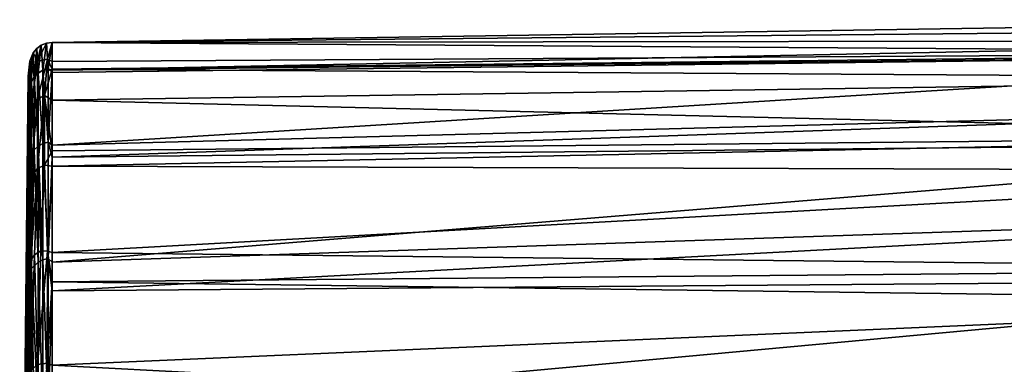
# Model space of a CAD drawing. Extents: x -0.171 to 0.171, y -0.087 to 0.
# Tile 33 of 256: x -0.171 to -0.145, y -0.05 to -0.041. Entities that reach past the tile are written whole.
import ezdxf

# ---------------------------------------------------------------- set-up
doc = ezdxf.new("R2010")
doc.units = 0
doc.layers.add('mesh', color=7, linetype='CONTINUOUS')

msp = doc.modelspace()

# ---------------------------------------------------------------- meshes
at = {"layer": 'mesh'}
mesh = msp.add_polyface(dxfattribs=at)
corners = [(-0.170419, -0.04446, 0.050223), (-0.170419, -0.04405, 0.04968), (-0.13132, -0.043652, 0.04991), (-0.13132, -0.052167, 0.019105), (-0.153855, -0.053822, 0.018477), (-0.153258, -0.053842, 0.018458), (-0.170419, -0.041912, 0.033275), (-0.170419, -0.04197, 0.032865), (-0.13132, -0.041483, 0.032738), (-0.151552, -0.054232, 0.017929), (-0.151732, -0.055296, 0.016632), (-0.150141, -0.054798, 0.017638), (-0.150822, -0.054398, 0.018107), (-0.151808, -0.05407, 0.018275), (-0.150044, -0.05469, 0.017961), (-0.151633, -0.054093, 0.018259), (-0.15007, -0.054657, 0.017812), (-0.151834, -0.054076, 0.018125), (-0.149386, -0.0551, 0.017482), (-0.151875, -0.054187, 0.017962), (-0.151273, -0.054182, 0.018269), (-0.149476, -0.054904, 0.017854), (-0.150204, -0.054553, 0.01809), (-0.146567, -0.057339, 0.016997), (-0.13132, -0.053974, 0.018025), (-0.149313, -0.055014, 0.01781), (-0.148275, -0.055635, 0.017633), (-0.152497, -0.05398, 0.018339), (-0.13132, -0.044587, 0.051672), (-0.13132, -0.047188, 0.054641), (-0.170419, -0.046755, 0.053263), (-0.13132, -0.048045, 0.055619), (-0.170419, -0.047532, 0.054293), (-0.13132, -0.05182, 0.058315), (-0.170419, -0.049751, 0.056023), (-0.13132, -0.052315, 0.058669), (-0.170419, -0.052089, 0.057847), (-0.13132, -0.057171, 0.060658), (-0.170419, -0.053085, 0.058268), (-0.170419, -0.041171, 0.038589), (-0.13132, -0.040794, 0.041962), (-0.13132, -0.041444, 0.044437), (-0.13132, -0.040568, 0.038585), (-0.13132, -0.042127, 0.047037), (-0.170419, -0.04188, 0.044324), (-0.170419, -0.042711, 0.046376), (-0.13132, -0.041123, 0.033765), (-0.13132, -0.049464, 0.020721), (-0.170419, -0.052389, 0.019504), (-0.13132, -0.04746, 0.022665), (-0.170419, -0.051064, 0.020504), (-0.13132, -0.045693, 0.02438), (-0.170419, -0.047777, 0.022986), (-0.13132, -0.043818, 0.027311), (-0.170419, -0.047012, 0.023967), (-0.13132, -0.042862, 0.028806), (-0.170419, -0.044223, 0.027543), (-0.170419, -0.0439, 0.028306)]
mesh.append_faces([[corners[k] for k in face] for face in [(0, 1, 2, 2), (3, 4, 5, 5), (6, 7, 8, 8), (9, 10, 11, 11), (12, 13, 14, 14), (15, 13, 12, 12), (13, 16, 14, 14), (13, 17, 16, 16), (11, 18, 16, 16), (9, 16, 19, 19), (11, 16, 9, 9), (12, 20, 15, 15), (21, 12, 14, 14), (21, 22, 12, 12), (23, 24, 3, 3), (25, 26, 3, 3), (3, 22, 25, 25), (3, 12, 22, 22), (20, 12, 3, 3), (3, 27, 20, 20), (5, 27, 3, 3), (28, 0, 2, 2), (29, 30, 28, 28), (31, 32, 29, 29), (33, 34, 31, 31), (35, 36, 33, 33), (37, 38, 35, 35), (39, 40, 41, 41), (39, 42, 40, 40), (43, 44, 41, 41), (2, 45, 43, 43), (46, 6, 8, 8), (42, 39, 46, 46), (47, 48, 3, 3), (49, 50, 47, 47), (51, 52, 49, 49), (53, 54, 51, 51), (55, 56, 53, 53), (8, 57, 55, 55), (33, 31, 35, 35), (29, 28, 31, 31), (2, 43, 28, 28), (41, 40, 43, 43), (47, 3, 24, 24), (47, 51, 49, 49)]])
mesh = msp.add_polyface(dxfattribs=at)
corners = [(-0.17101, -0.041784, 0.03654), (-0.17101, -0.042186, 0.034382), (-0.170968, -0.041709, 0.035991), (-0.17101, -0.04237, 0.033396), (-0.17101, -0.04243, 0.033074), (-0.170968, -0.042213, 0.033358), (-0.170563, -0.041191, 0.038589), (-0.170659, -0.041914, 0.033281), (-0.170519, -0.041872, 0.03327), (-0.170708, -0.041249, 0.038589), (-0.170788, -0.041989, 0.0333), (-0.170894, -0.042094, 0.033327), (-0.170519, -0.043823, 0.028274), (-0.170659, -0.043861, 0.028295), (-0.170788, -0.04393, 0.028332), (-0.171052, -0.042512, 0.03445), (-0.171052, -0.042071, 0.038596), (-0.17101, -0.04167, 0.038592), (-0.17101, -0.041919, 0.04204), (-0.171052, -0.042445, 0.042736), (-0.17101, -0.042048, 0.042607), (-0.17101, -0.042093, 0.042803), (-0.17101, -0.042613, 0.045085), (-0.170985, -0.041926, 0.042631), (-0.170985, -0.042927, 0.046302), (-0.170806, -0.041669, 0.042677), (-0.170826, -0.041335, 0.03859), (-0.170806, -0.042682, 0.046393), (-0.170919, -0.041445, 0.038591), (-0.170543, -0.041615, 0.04269), (-0.170619, -0.042581, 0.04643), (-0.170419, -0.04188, 0.044324), (-0.170419, -0.042711, 0.046376), (-0.170419, -0.041171, 0.038589)]
mesh.append_faces([[corners[k] for k in face] for face in [(0, 1, 2, 2), (3, 4, 5, 5), (6, 7, 8, 8), (9, 7, 6, 6), (9, 10, 7, 7), (5, 1, 3, 3), (5, 2, 1, 1), (11, 2, 5, 5), (7, 12, 8, 8), (10, 13, 7, 7), (11, 14, 10, 10), (3, 15, 4, 4), (16, 0, 17, 17), (15, 0, 16, 16), (15, 1, 0, 0), (3, 1, 15, 15), (18, 16, 17, 17), (18, 19, 16, 16), (20, 19, 18, 18), (19, 21, 22, 22), (20, 21, 19, 19), (23, 21, 20, 20), (23, 22, 21, 21), (24, 22, 23, 23), (18, 23, 20, 20), (18, 17, 23, 23), (9, 25, 26, 26), (24, 25, 27, 27), (23, 25, 24, 24), (23, 28, 25, 25), (17, 28, 23, 23), (29, 27, 25, 25), (29, 30, 27, 27), (31, 30, 29, 29), (31, 32, 30, 30), (6, 25, 9, 9), (6, 29, 25, 25), (33, 29, 6, 6), (28, 26, 25, 25), (0, 2, 17, 17), (10, 26, 11, 11), (9, 26, 10, 10), (2, 28, 17, 17), (11, 28, 2, 2), (26, 28, 11, 11)]])
mesh = msp.add_polyface(dxfattribs=at)
corners = [(-0.13132, -0.047188, 0.054641), (-0.170419, -0.047532, 0.054293), (-0.170419, -0.046755, 0.053263), (-0.13132, -0.05182, 0.058315), (-0.170419, -0.052089, 0.057847), (-0.170419, -0.049751, 0.056023), (-0.13132, -0.041444, 0.044437), (-0.170419, -0.04188, 0.044324), (-0.170419, -0.041677, 0.042685), (-0.13132, -0.043652, 0.04991), (-0.170419, -0.04405, 0.04968), (-0.170419, -0.042711, 0.046376), (-0.13132, -0.04746, 0.022665), (-0.170419, -0.047777, 0.022986), (-0.170419, -0.051064, 0.020504), (-0.13132, -0.043818, 0.027311), (-0.170419, -0.044223, 0.027543), (-0.170419, -0.047012, 0.023967), (-0.13132, -0.041483, 0.032738), (-0.170419, -0.04197, 0.032865), (-0.170419, -0.0439, 0.028306), (-0.170519, -0.043823, 0.028274), (-0.170519, -0.046918, 0.023895), (-0.170519, -0.050976, 0.020388), (-0.170419, -0.052389, 0.019504), (-0.170519, -0.055759, 0.017961), (-0.170419, -0.055821, 0.018113), (-0.170519, -0.041872, 0.03327), (-0.170419, -0.041912, 0.033275), (-0.156462, -0.054187, 0.018354), (-0.155222, -0.05395, 0.018398), (-0.156908, -0.054383, 0.018215), (-0.15754, -0.054562, 0.018209), (-0.158397, -0.055045, 0.017961), (-0.159482, -0.055648, 0.017812), (-0.159946, -0.056045, 0.017613), (-0.13132, -0.044587, 0.051672), (-0.170419, -0.04446, 0.050223), (-0.13132, -0.048045, 0.055619), (-0.13132, -0.052315, 0.058669), (-0.170419, -0.053085, 0.058268), (-0.170419, -0.041171, 0.038589), (-0.13132, -0.042127, 0.047037), (-0.13132, -0.041123, 0.033765), (-0.13132, -0.049464, 0.020721), (-0.13132, -0.045693, 0.02438), (-0.13132, -0.042862, 0.028806), (-0.170539, -0.046717, 0.053289), (-0.17055, -0.049698, 0.056092), (-0.170619, -0.053058, 0.058341), (-0.170543, -0.041615, 0.04269), (-0.170563, -0.041191, 0.038589)]
mesh.append_faces([[corners[k] for k in face] for face in [(0, 1, 2, 2), (3, 4, 5, 5), (6, 7, 8, 8), (9, 10, 11, 11), (12, 13, 14, 14), (15, 16, 17, 17), (18, 19, 20, 20), (21, 20, 19, 19), (22, 17, 16, 16), (23, 14, 13, 13), (23, 24, 14, 14), (25, 24, 23, 23), (25, 26, 24, 24), (22, 13, 17, 17), (22, 23, 13, 13), (21, 16, 20, 20), (21, 22, 16, 16), (27, 19, 28, 28), (27, 21, 19, 19), (24, 29, 30, 30), (31, 29, 24, 24), (24, 32, 31, 31), (24, 33, 32, 32), (34, 33, 24, 24), (35, 34, 24, 24), (36, 2, 37, 37), (38, 5, 1, 1), (39, 40, 4, 4), (6, 8, 41, 41), (42, 11, 7, 7), (43, 41, 28, 28), (44, 14, 24, 24), (45, 17, 13, 13), (46, 20, 16, 16), (37, 2, 47, 47), (47, 1, 48, 48), (2, 1, 47, 47), (49, 4, 40, 40), (48, 5, 4, 4), (1, 5, 48, 48), (50, 8, 7, 7), (41, 8, 50, 50), (41, 27, 28, 28), (51, 27, 41, 41)]])
mesh = msp.add_polyface(dxfattribs=at)
corners = [(-0.170659, -0.04695, 0.023924), (-0.170519, -0.050976, 0.020388), (-0.170519, -0.046918, 0.023895), (-0.170788, -0.047008, 0.023976), (-0.170659, -0.051, 0.020424), (-0.170659, -0.043861, 0.028295), (-0.170788, -0.04393, 0.028332), (-0.171277, -0.063308, 0.038762), (-0.171052, -0.042445, 0.042736), (-0.171052, -0.043621, 0.04673), (-0.171052, -0.042071, 0.038596), (-0.171052, -0.042512, 0.03445), (-0.171052, -0.043753, 0.030476), (-0.171052, -0.048412, 0.023623), (-0.17101, -0.048176, 0.023388), (-0.17101, -0.047357, 0.02414), (-0.171052, -0.051652, 0.021008), (-0.17101, -0.050102, 0.02162), (-0.17101, -0.045435, 0.026563), (-0.171052, -0.045745, 0.02682), (-0.17101, -0.044891, 0.04997), (-0.17101, -0.045275, 0.050605), (-0.171052, -0.045554, 0.050418), (-0.171052, -0.048169, 0.053657), (-0.17101, -0.047908, 0.053919), (-0.17101, -0.048179, 0.054232), (-0.17101, -0.047082, 0.052965), (-0.17101, -0.04582, 0.051506), (-0.17101, -0.049991, 0.055721), (-0.171052, -0.051366, 0.056324), (-0.170985, -0.049888, 0.055849), (-0.170985, -0.046957, 0.053074), (-0.170985, -0.044747, 0.050057), (-0.170882, -0.046818, 0.053195), (-0.170806, -0.049727, 0.056055), (-0.170806, -0.044524, 0.050193), (-0.170539, -0.046717, 0.053289), (-0.17055, -0.049698, 0.056092), (-0.170619, -0.044432, 0.050249), (-0.170419, -0.04446, 0.050223), (-0.170717, -0.046713, 0.053288), (-0.170968, -0.047179, 0.024131), (-0.170968, -0.045526, 0.026191), (-0.170788, -0.051044, 0.020489), (-0.170894, -0.044024, 0.028383)]
mesh.append_faces([[corners[k] for k in face] for face in [(0, 1, 2, 2), (3, 4, 0, 0), (5, 0, 2, 2), (6, 3, 0, 0), (7, 8, 9, 9), (7, 10, 8, 8), (7, 11, 10, 10), (7, 12, 11, 11), (13, 14, 15, 15), (16, 14, 13, 13), (16, 17, 14, 14), (13, 18, 19, 19), (13, 15, 18, 18), (20, 21, 22, 22), (23, 24, 25, 25), (23, 26, 24, 24), (22, 26, 23, 23), (22, 27, 26, 26), (21, 27, 22, 22), (28, 23, 25, 25), (28, 29, 23, 23), (30, 25, 31, 31), (30, 28, 25, 25), (32, 27, 21, 21), (31, 26, 27, 27), (31, 24, 26, 26), (25, 24, 31, 31), (30, 33, 34, 34), (31, 33, 30, 30), (31, 35, 33, 33), (32, 35, 31, 31), (32, 31, 27, 27), (36, 37, 34, 34), (38, 39, 36, 36), (40, 36, 34, 34), (38, 36, 40, 40), (33, 40, 34, 34), (33, 35, 40, 40), (14, 41, 15, 15), (42, 15, 41, 41), (18, 15, 42, 42), (3, 41, 43, 43), (44, 41, 3, 3), (44, 42, 41, 41), (14, 17, 41, 41)]])
mesh = msp.add_polyface(dxfattribs=at)
corners = [(-0.170985, -0.043742, 0.04821), (-0.17101, -0.043903, 0.048338), (-0.17101, -0.043278, 0.04687), (-0.170968, -0.042213, 0.033358), (-0.17101, -0.043425, 0.030336), (-0.17101, -0.043651, 0.029714), (-0.17101, -0.04243, 0.033074), (-0.170659, -0.043861, 0.028295), (-0.170519, -0.046918, 0.023895), (-0.170519, -0.043823, 0.028274), (-0.170788, -0.04393, 0.028332), (-0.170659, -0.04695, 0.023924), (-0.170894, -0.044024, 0.028383), (-0.170788, -0.047008, 0.023976), (-0.170659, -0.041914, 0.033281), (-0.170788, -0.041989, 0.0333), (-0.170894, -0.042094, 0.033327), (-0.170968, -0.044133, 0.028441), (-0.17101, -0.044315, 0.028541), (-0.170968, -0.045526, 0.026191), (-0.17101, -0.045435, 0.026563), (-0.171052, -0.043753, 0.030476), (-0.171052, -0.045745, 0.02682), (-0.171052, -0.042512, 0.03445), (-0.17101, -0.042959, 0.046121), (-0.171052, -0.043621, 0.04673), (-0.17101, -0.042869, 0.045867), (-0.17101, -0.042613, 0.045085), (-0.171052, -0.042445, 0.042736), (-0.17101, -0.044891, 0.04997), (-0.171052, -0.045554, 0.050418), (-0.170985, -0.042927, 0.046302), (-0.170985, -0.044747, 0.050057), (-0.17101, -0.045275, 0.050605), (-0.170619, -0.044432, 0.050249), (-0.170717, -0.046713, 0.053288), (-0.170806, -0.044524, 0.050193), (-0.170619, -0.042581, 0.04643), (-0.170806, -0.042682, 0.046393), (-0.170419, -0.04405, 0.04968), (-0.170419, -0.04446, 0.050223), (-0.170419, -0.042711, 0.046376)]
mesh.append_faces([[corners[k] for k in face] for face in [(0, 1, 2, 2), (3, 4, 5, 5), (3, 6, 4, 4), (7, 8, 9, 9), (10, 11, 7, 7), (12, 13, 10, 10), (14, 7, 9, 9), (15, 10, 7, 7), (16, 12, 10, 10), (3, 12, 16, 16), (3, 17, 12, 12), (5, 17, 3, 3), (5, 18, 17, 17), (17, 19, 12, 12), (17, 20, 19, 19), (18, 20, 17, 17), (21, 5, 4, 4), (21, 18, 5, 5), (22, 18, 21, 21), (22, 20, 18, 18), (6, 21, 4, 4), (6, 23, 21, 21), (24, 25, 26, 26), (24, 2, 25, 25), (25, 27, 26, 26), (28, 27, 25, 25), (25, 29, 30, 30), (25, 1, 29, 29), (2, 1, 25, 25), (31, 24, 26, 26), (31, 2, 24, 24), (0, 2, 31, 31), (32, 1, 0, 0), (32, 29, 1, 1), (33, 29, 32, 32), (31, 26, 27, 27), (34, 35, 36, 36), (37, 36, 38, 38), (37, 34, 36, 36), (32, 38, 36, 36), (31, 38, 32, 32), (0, 31, 32, 32), (39, 40, 34, 34), (37, 39, 34, 34), (41, 39, 37, 37)]])
mesh = msp.add_polyface(dxfattribs=at)
corners = [(-0.170519, -0.055759, 0.017961), (-0.170519, -0.050976, 0.020388), (-0.170659, -0.051, 0.020424), (-0.17101, -0.050102, 0.02162), (-0.17101, -0.05129, 0.020858), (-0.170968, -0.051172, 0.02068), (-0.170968, -0.05348, 0.019329), (-0.17101, -0.053238, 0.019609), (-0.17101, -0.055214, 0.018767), (-0.17101, -0.051474, 0.020741), (-0.170659, -0.04695, 0.023924), (-0.170894, -0.051104, 0.020578), (-0.170894, -0.055837, 0.018176), (-0.170788, -0.0558, 0.018075), (-0.170788, -0.051044, 0.020489), (-0.170659, -0.055774, 0.018002), (-0.170788, -0.047008, 0.023976), (-0.171277, -0.063308, 0.038762), (-0.171052, -0.048169, 0.053657), (-0.171052, -0.051366, 0.056324), (-0.171052, -0.045554, 0.050418), (-0.171052, -0.043621, 0.04673), (-0.171052, -0.045745, 0.02682), (-0.171052, -0.043753, 0.030476), (-0.171052, -0.048412, 0.023623), (-0.171052, -0.051652, 0.021008), (-0.171052, -0.055339, 0.019075), (-0.17101, -0.051064, 0.056603), (-0.17101, -0.049991, 0.055721), (-0.17101, -0.053301, 0.057881), (-0.171052, -0.055022, 0.058317), (-0.17101, -0.054154, 0.058369), (-0.17101, -0.054883, 0.058642), (-0.170941, -0.056822, 0.059599), (-0.170985, -0.053229, 0.058013), (-0.170985, -0.049888, 0.055849), (-0.170806, -0.049727, 0.056055), (-0.170806, -0.053107, 0.058245), (-0.17055, -0.049698, 0.056092), (-0.170619, -0.053058, 0.058341), (-0.170419, -0.052089, 0.057847), (-0.170968, -0.047179, 0.024131)]
mesh.append_faces([[corners[k] for k in face] for face in [(0, 1, 2, 2), (3, 4, 5, 5), (6, 7, 8, 8), (5, 7, 6, 6), (5, 9, 7, 7), (4, 9, 5, 5), (10, 2, 1, 1), (11, 12, 13, 13), (14, 13, 15, 15), (14, 11, 13, 13), (2, 15, 0, 0), (2, 14, 15, 15), (16, 14, 2, 2), (11, 6, 12, 12), (11, 5, 6, 6), (17, 18, 19, 19), (17, 20, 18, 18), (21, 20, 17, 17), (22, 23, 17, 17), (17, 24, 22, 22), (17, 25, 24, 24), (25, 9, 4, 4), (25, 7, 9, 9), (26, 7, 25, 25), (26, 8, 7, 7), (4, 3, 25, 25), (27, 19, 28, 28), (29, 19, 27, 27), (29, 30, 19, 19), (31, 30, 29, 29), (31, 32, 30, 30), (33, 31, 34, 34), (34, 27, 35, 35), (34, 29, 27, 27), (31, 29, 34, 34), (27, 28, 35, 35), (34, 36, 37, 37), (35, 36, 34, 34), (38, 39, 37, 37), (38, 40, 39, 39), (36, 38, 37, 37), (41, 11, 14, 14), (41, 5, 11, 11), (41, 3, 5, 5)]])

doc.saveas('drawing.dxf')
